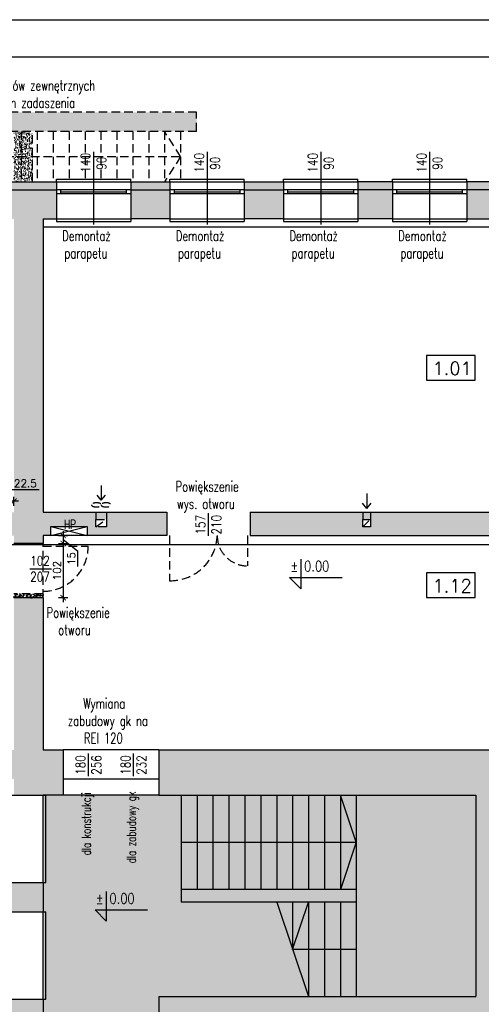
# Model space of a CAD drawing. Header units: millimetres. Extents: x 31969 to 285678, y -69766 to -1123.
# Tile 5 of 102: x 140884 to 141753, y -14344 to -12488. Entities that reach past the tile are written whole.
import ezdxf
from ezdxf.enums import TextEntityAlignment as Align
from ezdxf.lldxf.tags import DXFTag

# ---------------------------------------------------------------- set-up
doc = ezdxf.new("R2010")
doc.units = ezdxf.units.MM
doc.linetypes.add('KRE_16_8', pattern=[24, 16, -8])
for name, color, linetype in [('a-biblioteka', 251, 'Continuous'), ('a-izolacja 1', 3, 'Continuous'), ('a-koty', 1, 'Continuous'), ('a-opis 1', 3, 'Continuous'), ('a-opis 2', 1, 'Continuous'), ('a-opis 3', 15, 'Continuous'), ('a-opis stolarki 1', 3, 'Continuous'), ('a-schody', 3, 'Continuous'), ('a-stolarka okienna', 3, 'Continuous'), ('a-szkło', 4, 'Continuous'), ('a-szraf', 252, 'Continuous'), ('a-wentylacja', 3, 'Continuous'), ('a-wyburzenia i rozbiórki', 152, 'KRE_16_8'), ('a-wymiary', 11, 'Continuous'), ('a-ściany istniejące murowane', 6, 'Continuous')]:
    doc.layers.add(name, color=color, linetype=linetype)
doc.styles.add('MAREK', font='simplex.shx')
doc.styles.add('RS01507', font='romans.shx', dxfattribs={"width": 0.7, "height": 0.15})
doc.styles.add('WYMIAR', font='romans.shx', dxfattribs={"width": 0.8})
tags = doc.linetypes.add('DASHED', pattern=[0.75, 0.5, -0.25]).pattern_tags.tags
tags[6:7] = [DXFTag(74, 4), DXFTag(75, 0), DXFTag(340, '0'), DXFTag(46, 1.0), DXFTag(50, 0.0), DXFTag(44, 0.0), DXFTag(45, 0.0)]
tags[4:5] = [DXFTag(74, 4), DXFTag(75, 0), DXFTag(340, '0'), DXFTag(46, 1.0), DXFTag(50, 0.0), DXFTag(44, 0.0), DXFTag(45, 0.0)]
doc.dimstyles.new('MAREK', dxfattribs={"dimscale": 0.85, "dimtxt": 17, "dimasz": 12, "dimexe": 10, "dimexo": 0.625, "dimgap": 5, "dimtad": 1, "dimdec": 1, "dimdsep": 46, "dimtxsty": 'MAREK', "dimblk1": 'ARCHTICK', "dimblk2": 'ARCHTICK', "dimsah": 1, "dimcen": 2.5, "dimdle": 10, "dimadec": 0, "dimazin": 0, "dimtfac": 1, "dimtdec": 1, "dimtmove": 1, "dimatfit": 3, "dimldrblk": 'ARCHTICK', "dimfxl": 0, "dimtolj": 1, "dimtzin": 0, "dimarcsym": 0})

# ---------------------------------------------------------------- blocks, each defined once
blk = doc.blocks.new('_ARCHTICK')
at = {"color": 0, "linetype": 'ByBlock', "const_width": 0.15}
blk.add_lwpolyline([(-0.5, -0.5), (0.5, 0.5)], dxfattribs=at)
blk = doc.blocks.new('*D56')
at = {"layer": 'a-wymiary', "color": 0, "lineweight": -2, "ltscale": 100}
for p, q in [((140965.9, -13452.1), (140965.9, -13484.1)), ((140957.4, -13460.6), (140974.4, -13460.6)), ((140965.9, -13468.1), (140993, -13489.4)), ((140957.4, -13475.6), (140974.4, -13475.6)), ((140993, -13489.4), (140993, -13518.6))]:
    blk.add_line(p, q, dxfattribs=at)
at = {"layer": 'DEFPOINTS', "color": 0, "ltscale": 100}
for p in [(140928.1, -13460.6), (140928.1, -13475.6), (140965.9, -13475.6)]:
    blk.add_point(p, dxfattribs=at)
at = {"layer": 'a-wymiary', "color": 0, "lineweight": -2, "ltscale": 100, "xscale": 10.2, "yscale": 10.2, "zscale": 10.2}
for p, rotation in [((140965.9, -13460.6), 90), ((140965.9, -13475.6), 270)]:
    blk.add_blockref('_ARCHTICK', p, dxfattribs=dict(at, rotation=rotation))
at = {"layer": 'a-wymiary', "color": 0, "ltscale": 100, "insert": (140981.5, -13504), "char_height": 14.45, "attachment_point": 5, "rotation": 90, "style": 'MAREK'}
blk.add_mtext('\\A1;15', dxfattribs=at)
blk = doc.blocks.new('*D57')
at = {"layer": 'a-wymiary', "color": 0, "lineweight": -2, "ltscale": 100}
for p, q in [((140965.9, -13467.1), (140965.9, -13586.1)), ((140957.4, -13475.6), (140974.4, -13475.6)), ((140957.4, -13577.6), (140974.4, -13577.6))]:
    blk.add_line(p, q, dxfattribs=at)
at = {"layer": 'DEFPOINTS', "color": 0, "ltscale": 100}
for p in [(140928.1, -13475.6), (140928.1, -13577.6), (140965.9, -13577.6)]:
    blk.add_point(p, dxfattribs=at)
at = {"layer": 'a-wymiary', "color": 0, "lineweight": -2, "ltscale": 100, "xscale": 10.2, "yscale": 10.2, "zscale": 10.2}
for p, rotation in [((140965.9, -13475.6), 90), ((140965.9, -13577.6), 270)]:
    blk.add_blockref('_ARCHTICK', p, dxfattribs=dict(at, rotation=rotation))
at = {"layer": 'a-wymiary', "color": 0, "ltscale": 100, "insert": (140954.4, -13526.6), "char_height": 14.45, "attachment_point": 5, "rotation": 90, "style": 'MAREK'}
blk.add_mtext('\\A1;102', dxfattribs=at)
blk = doc.blocks.new('*D136')
at = {"layer": 'a-wymiary', "color": 0, "lineweight": -2, "ltscale": 100}
for p, q in [((140861.8, -13395.9), (140868.5, -13373.8)), ((140868.5, -13373.8), (140921, -13373.8)), ((140881.6, -13395.9), (140842.1, -13395.9)), ((140850.6, -13404.4), (140850.6, -13387.4)), ((140873.1, -13404.4), (140873.1, -13387.4))]:
    blk.add_line(p, q, dxfattribs=at)
at = {"layer": 'DEFPOINTS', "color": 0, "ltscale": 100}
for p in [(140850.6, -13395.9), (140850.6, -13416.6), (140873.1, -13416.6)]:
    blk.add_point(p, dxfattribs=at)
at = {"layer": 'a-wymiary', "color": 0, "lineweight": -2, "ltscale": 100, "xscale": 10.2, "yscale": 10.2, "zscale": 10.2, "rotation": 180}
blk.add_blockref('_ARCHTICK', (140850.6, -13395.9), dxfattribs=at)
at = {"layer": 'a-wymiary', "color": 0, "lineweight": -2, "ltscale": 100, "xscale": 10.2, "yscale": 10.2, "zscale": 10.2}
blk.add_blockref('_ARCHTICK', (140873.1, -13395.9), dxfattribs=at)
at = {"layer": 'a-wymiary', "color": 0, "ltscale": 100, "insert": (140894.7, -13362.3), "char_height": 14.45, "attachment_point": 5, "style": 'MAREK'}
blk.add_mtext('\\A1;22.5', dxfattribs=at)

msp = doc.modelspace()

# ---------------------------------------------------------------- hatches: boundary and pattern name
at = {"layer": 'a-szraf', "ltscale": 0.9}
h = msp.add_hatch(color=254, dxfattribs=at)
h.dxf.hatch_style = 1
h.paths.add_polyline_path([(142048.07, -12808.63), (141974.07, -12808.63), (141974.07, -12863.63), (142048.07, -12863.63)])
h.paths.add_polyline_path([(142048.07, -12793.63), (141974.07, -12793.63), (141974.07, -12808.63), (142048.07, -12808.63)])
h.paths.add_polyline_path([(141834.07, -12793.63), (141726.07, -12793.63), (141726.07, -12808.63), (141834.07, -12808.63)])
h.paths.add_polyline_path([(141834.07, -12808.63), (141726.07, -12808.63), (141726.07, -12863.63), (141834.07, -12863.63)])
h.paths.add_polyline_path([(141586.07, -12808.63), (141521.07, -12808.63), (141521.07, -12863.63), (141586.07, -12863.63)])
h.paths.add_polyline_path([(141586.07, -12793.63), (141521.07, -12793.63), (141521.07, -12808.63), (141586.07, -12808.63)])
h.paths.add_polyline_path([(141381.07, -12793.63), (141307.07, -12793.63), (141307.07, -12808.63), (141381.07, -12808.63)])
h.paths.add_polyline_path([(141381.07, -12808.63), (141307.07, -12808.63), (141307.07, -12863.63), (141381.07, -12863.63)])
h.paths.add_polyline_path([(141167.07, -12808.63), (141093.07, -12808.63), (141093.07, -12863.63), (141167.07, -12863.63)])
h.paths.add_polyline_path([(141167.07, -12793.63), (141093.07, -12793.63), (141093.07, -12808.63), (141167.07, -12808.63)])
h.paths.add_polyline_path([(140928.07, -12863.63), (140953.07, -12863.63), (140953.07, -12808.63), (140848.07, -12808.63), (140848.07, -12863.63), (140873.07, -12863.63), (140873.07, -13416.63), (140850.57, -13416.63), (140850.57, -13460.63), (140873.07, -13460.63), (140873.07, -13475.63), (140928.07, -13475.63), (140928.07, -13460.63), (140942.98, -13460.63), (140942.98, -13443.76), (141011.24, -13443.76), (141011.24, -13460.63), (141161.07, -13460.63), (141161.07, -13416.63), (141047.57, -13416.63), (141047.57, -13430.13), (141047.57, -13444.13), (141027.57, -13444.13), (141027.57, -13430.13), (141027.57, -13416.63), (140928.07, -13416.63)])
h.paths.add_polyline_path([(140953.07, -12793.63), (140848.07, -12793.63), (140848.07, -12808.63), (140953.07, -12808.63)])
h.paths.add_polyline_path([(141530.57, -13430.13), (141530.57, -13416.63), (141318.07, -13416.63), (141318.07, -13460.63), (141986.07, -13460.63), (141986.07, -13470.63), (142001.07, -13470.63), (142001.07, -13460.63), (142127.07, -13460.63), (142127.07, -13416.63), (141914.57, -13416.63), (141914.57, -13430.13), (141914.57, -13444.13), (141900.57, -13444.13), (141900.57, -13430.13), (141900.57, -13416.63), (141544.57, -13416.63), (141544.57, -13430.13), (141544.57, -13444.13), (141530.57, -13444.13)])
h.paths.add_polyline_path([(142027.07, -13634.63), (142066.06, -13634.63), (142066.06, -13619.63), (141986.07, -13619.63), (141986.07, -13762.63), (142027.07, -13762.63), (142027.07, -13691.13), (142013.57, -13691.13), (141999.57, -13691.13), (141999.57, -13677.13), (142013.57, -13677.13), (142027.07, -13677.13)])
h.paths.add_polyline_path([(141047.57, -13416.63), (141027.57, -13416.63), (141027.57, -13430.13), (141047.57, -13430.13)], flags=17)
h.paths.add_polyline_path([(141544.57, -13416.63), (141530.57, -13416.63), (141530.57, -13430.13), (141544.57, -13430.13)], flags=17)
h.paths.add_polyline_path([(141914.57, -13416.63), (141900.57, -13416.63), (141900.57, -13430.13), (141914.57, -13430.13)], flags=17)
h.paths.add_polyline_path([(142322.57, -13430.13), (142322.57, -13416.63), (142237.07, -13416.63), (142237.07, -13460.63), (142359.56, -13460.63), (142359.56, -13416.63), (142342.57, -13416.63), (142342.57, -13430.13), (142342.57, -13444.13), (142322.57, -13444.13)])
h.paths.add_polyline_path([(142342.57, -13416.63), (142322.57, -13416.63), (142322.57, -13430.13), (142342.57, -13430.13)], flags=17)
h.paths.add_polyline_path([(142027.07, -13677.13), (142013.57, -13677.13), (142013.57, -13691.13), (142027.07, -13691.13)], flags=17)
h.paths.add_polyline_path([(142085.07, -13623.53), (142066.06, -13619.63), (142066.06, -13634.63), (142085.07, -13630.72)])
h.paths.add_polyline_path([(142085.07, -13619.63), (142066.06, -13619.63), (142085.07, -13623.53)], flags=17)
h.paths.add_polyline_path([(142085.07, -13630.72), (142066.06, -13634.63), (142085.07, -13634.63)], flags=17)
h.paths.add_polyline_path([(140965.88, -13452.2), (140994.96, -13452.2), (140994.96, -13426.54), (140965.88, -13426.54)], flags=25)
h = msp.add_hatch(color=254, dxfattribs=at)
h.dxf.hatch_style = 1
h.paths.add_polyline_path([(141831.07, -13864.63), (141146.07, -13864.63), (141146.07, -13949.63), (141743.07, -13949.63), (141743.07, -14329.63), (141146.07, -14329.63), (141146.07, -14592.13), (141181.07, -14592.13), (141181.07, -14353.63), (141743.07, -14353.63), (141743.07, -14404.63), (141798.07, -14404.63), (141798.07, -13919.63), (141831.07, -13919.63)])
h.paths.add_polyline_path([(141798.07, -14544.63), (141743.07, -14544.63), (141743.07, -14592.13), (141798.07, -14592.13)])
h.paths.add_polyline_path([(141813.07, -14544.63), (141798.07, -14544.63), (141798.07, -14592.13), (141813.07, -14592.13)])
h.paths.add_polyline_path([(141813.07, -14334.63), (141798.07, -14334.63), (141798.07, -14404.63), (141813.07, -14404.63)], flags=17)
h.paths.add_polyline_path([(140928.07, -14114.63), (140873.07, -14114.63), (140873.07, -14169.63), (140928.07, -14169.63)])
h.paths.add_polyline_path([(140873.07, -14114.63), (140858.07, -14114.63), (140858.07, -14169.63), (140873.07, -14169.63)])
h.paths.add_polyline_path([(140928.07, -14334.63), (140873.07, -14334.63), (140873.07, -14389.63), (140928.07, -14389.63)])
h.paths.add_polyline_path([(140873.07, -14334.63), (140858.07, -14334.63), (140858.07, -14389.63), (140873.07, -14389.63)])
h.paths.add_polyline_path([(140928.07, -14554.63), (140873.07, -14554.63), (140873.07, -14592.13), (140928.07, -14592.13)])
h.paths.add_polyline_path([(140873.07, -14554.63), (140858.07, -14554.63), (140858.07, -14592.13), (140873.07, -14592.13)])
h.paths.add_polyline_path([(140928.07, -13577.63), (140873.07, -13577.63), (140873.07, -13864.63), (140853.07, -13864.63), (140853.07, -13919.63), (140873.07, -13919.63), (140873.07, -13949.63), (140928.07, -13949.63), (140933.07, -13949.63), (140966.07, -13949.63), (140966.07, -13864.63), (140928.07, -13864.63)])
h.paths.add_polyline_path([(140708.07, -13637.63), (140693.07, -13637.63), (140693.07, -13606.63), (140668.07, -13606.63), (140668.07, -13658.13), (140681.58, -13658.13), (140694.57, -13658.13), (140694.57, -13672.13), (140680.57, -13672.13), (140668.07, -13672.13), (140668.07, -13737.63), (140708.07, -13737.63)])
h.paths.add_polyline_path([(140458.07, -13591.63), (140393.07, -13591.63), (140393.07, -13606.63), (140443.07, -13606.63), (140443.07, -13864.63), (140383.07, -13864.63), (140383.07, -13919.63), (140478.07, -13919.63), (140478.07, -13864.63), (140458.07, -13864.63)])
h.paths.add_polyline_path([(140680.57, -13658.13), (140668.07, -13658.13), (140668.07, -13672.13), (140680.57, -13672.13)], flags=17)
h.paths.add_polyline_path([(140713.07, -13864.63), (140675.88, -13864.63), (140675.88, -13919.63), (140713.07, -13919.63)])
h.paths.add_polyline_path([(140675.88, -13864.63), (140655.88, -13864.63), (140655.88, -13919.63), (140675.88, -13919.63)])
h.paths.add_polyline_path([(140655.88, -13864.63), (140618.07, -13864.63), (140618.07, -13919.63), (140655.88, -13919.63)])
h.paths.add_polyline_path([(140458.07, -13919.63), (140383.07, -13919.63), (140383.07, -13934.63), (140458.07, -13934.63)])
at = {"layer": 'a-szraf', "ltscale": 30}
h = msp.add_hatch(dxfattribs=at)
h.set_pattern_fill('DOTS', color=256, scale=3)
h.set_pattern_definition([(0, (0, -6601.763), (2.38125, 4.7625), [0, -4.7625])])
h.paths.add_polyline_path([(141743.07, -14353.63), (141181.07, -14353.63), (141181.07, -14592.13), (141743.07, -14592.13)])
h.paths.add_polyline_path([(141743.07, -13949.63), (140928.07, -13949.63), (140928.07, -14329.63), (141146.07, -14329.63), (141743.07, -14329.63)])
h.paths.add_polyline_path([(141146.07, -14329.63), (140928.07, -14329.63), (140928.07, -14592.13), (141146.07, -14592.13)])
at = {"layer": 'a-wyburzenia i rozbiórki'}
h = msp.add_hatch(dxfattribs=at)
h.set_pattern_fill('AR-CONC', color=256, scale=0.05, style=0)
h.paths.add_polyline_path([(140634.07, -12662.63), (140634.07, -12793.63), (140670.07, -12793.63), (140670.07, -12698.63), (141217.07, -12698.63), (141217.07, -12662.63)])
h = msp.add_hatch(dxfattribs=at)
h.set_pattern_fill('AR-CONC', color=256, scale=0.05, style=0)
h.paths.add_polyline_path([(140887.07, -12746.13), (140873.07, -12746.13), (140873.07, -12793.63), (140887.07, -12793.63)])
h.paths.add_polyline_path([(140887.07, -12698.63), (140873.07, -12698.63), (140873.07, -12746.13), (140887.07, -12746.13)])
h.paths.add_polyline_path([(140908.07, -12698.63), (140887.07, -12698.63), (140887.07, -12746.13), (140908.07, -12746.13)])
h.paths.add_polyline_path([(140908.07, -12746.13), (140887.07, -12746.13), (140887.07, -12793.63), (140908.07, -12793.63)])
h = msp.add_hatch(dxfattribs=at)
h.set_pattern_fill('AR-CONC', color=256, scale=0.05, style=0)
h.paths.add_polyline_path([(140928.07, -13570.63), (140873.07, -13570.63), (140873.07, -13577.63), (140928.07, -13577.63)])

# ---------------------------------------------------------------- linework, layer by layer
at = {"layer": 'a-biblioteka', "ltscale": 0.5}
for p, q in [((140942.98, -13443.76), (141011.24, -13460.63)), ((140942.98, -13460.63), (141011.24, -13443.76))]:
    msp.add_line(p, q, dxfattribs=at)
msp.add_lwpolyline([(141011.24, -13460.63), (140942.98, -13460.63), (140942.98, -13443.76), (141011.24, -13443.76)], close=True, dxfattribs=at)
at = {"layer": 'a-izolacja 1'}
for p, q in [((140848.07, -12808.63), (140953.07, -12808.63)), ((141093.07, -12808.63), (141167.07, -12808.63)), ((141307.07, -12808.63), (141381.07, -12808.63)), ((141586.07, -12808.63), (141521.07, -12808.63)), ((141834.07, -12808.63), (141726.07, -12808.63))]:
    msp.add_line(p, q, dxfattribs=at)
at = {"layer": 'a-koty'}
for points in [[(141413.73, -13505.19), (141413.73, -13561.06), (141392.51, -13539.84), (141491.16, -13539.84)], [(141047.1, -14131.68), (141047.1, -14187.55), (141025.88, -14166.32), (141124.53, -14166.32)]]:
    msp.add_lwpolyline(points, dxfattribs=at)
at = {"layer": 'a-opis 2', "ltscale": 2}
for points in [[(144061.38, -15458.17), (139861.38, -15458.17), (139861.38, -12488.17), (144061.38, -12488.17)], [(140111.38, -12558.17), (143991.38, -12558.17), (143991.38, -15388.17), (140111.38, -15388.17)]]:
    msp.add_lwpolyline(points, close=True, dxfattribs=at)
at = {"layer": 'a-opis 3'}
for points in [[(141741.97, -13121.26), (141650.05, -13121.26), (141650.05, -13167.49), (141741.97, -13167.49)], [(141741.97, -13531.07), (141650.05, -13531.07), (141650.05, -13577.31), (141741.97, -13577.31)]]:
    msp.add_lwpolyline(points, close=True, dxfattribs=at)
at = {"layer": 'a-opis stolarki 1'}
for p, q in [((141023.07, -12737.42), (141023.07, -12874.54)), ((141237.07, -12737.42), (141237.07, -12874.54)), ((141451.07, -12737.42), (141451.07, -12874.54)), ((141656.07, -12737.42), (141656.07, -12874.54)), ((141239.57, -13459.29), (141239.57, -13418.25)), ((141239.57, -13461.29), (141239.57, -13420.25)), ((140903.19, -13523.13), (140944.24, -13523.13)), ((141013.57, -13912.14), (141013.57, -13871.09)), ((141013.57, -13914.14), (141013.57, -13873.09)), ((141098.57, -13912.14), (141098.57, -13871.09)), ((141098.57, -13914.14), (141098.57, -13873.09))]:
    msp.add_line(p, q, dxfattribs=at)
at = {"layer": 'a-schody'}
for p, q in [((141188.07, -13949.63), (141188.07, -14127.63)), ((141218.07, -13949.63), (141218.07, -14127.63)), ((141248.07, -13949.63), (141248.07, -14127.63)), ((141278.07, -13949.63), (141278.07, -14127.63)), ((141308.07, -13949.63), (141308.07, -14127.63)), ((141338.07, -13949.63), (141338.07, -14127.63)), ((141368.07, -13949.63), (141368.07, -14127.63)), ((141398.07, -13949.63), (141398.07, -14127.63)), ((141428.07, -13949.63), (141428.07, -14127.63)), ((141458.07, -13949.63), (141458.07, -14127.63)), ((141488.07, -13949.63), (141488.07, -14127.63)), ((141518.07, -14038.63), (141488.07, -13949.63)), ((141518.07, -13949.63), (141518.07, -14127.63)), ((141188.07, -14038.63), (141518.07, -14038.63)), ((141518.07, -14038.63), (141488.07, -14127.63)), ((141518.07, -14127.63), (141188.07, -14127.63)), ((141188.07, -14127.63), (141188.07, -14151.63)), ((141518.07, -14127.63), (141518.07, -14151.63)), ((141518.07, -14151.63), (141188.07, -14151.63)), ((141368.07, -14151.63), (141428.07, -14329.63)), ((141398.07, -14151.63), (141398.07, -14240.63)), ((141398.07, -14240.63), (141428.07, -14151.63)), ((141428.07, -14151.63), (141428.07, -14329.63)), ((141458.07, -14151.63), (141458.07, -14329.63)), ((141488.07, -14151.63), (141488.07, -14329.63)), ((141518.07, -14151.63), (141518.07, -14329.63)), ((141518.07, -14240.63), (141398.07, -14240.63))]:
    msp.add_line(p, q, dxfattribs=at)
at = {"layer": 'a-stolarka okienna', "ltscale": 40}
for p, q in [((140953.07, -12793.63), (140953.07, -12788.63)), ((140953.07, -12788.63), (141093.07, -12788.63)), ((141093.07, -12793.63), (141093.07, -12788.63)), ((141167.07, -12793.63), (141167.07, -12788.63)), ((141167.07, -12788.63), (141307.07, -12788.63)), ((141307.07, -12793.63), (141307.07, -12788.63)), ((141381.07, -12793.63), (141381.07, -12788.63)), ((141381.07, -12788.63), (141521.07, -12788.63)), ((141521.07, -12793.63), (141521.07, -12788.63)), ((141586.07, -12793.63), (141586.07, -12788.63)), ((141586.07, -12788.63), (141726.07, -12788.63)), ((141726.07, -12793.63), (141726.07, -12788.63)), ((140953.07, -12863.63), (140953.07, -12868.63)), ((140953.07, -12868.63), (141093.07, -12868.63)), ((141093.07, -12863.63), (141093.07, -12868.63)), ((141167.07, -12863.63), (141167.07, -12868.63)), ((141167.07, -12868.63), (141307.07, -12868.63)), ((141307.07, -12863.63), (141307.07, -12868.63)), ((141381.07, -12863.63), (141381.07, -12868.63)), ((141381.07, -12868.63), (141521.07, -12868.63)), ((141521.07, -12863.63), (141521.07, -12868.63)), ((141586.07, -12863.63), (141586.07, -12868.63)), ((141586.07, -12868.63), (141726.07, -12868.63)), ((141726.07, -12863.63), (141726.07, -12868.63)), ((140928.07, -13949.63), (140933.07, -13949.63)), ((140933.07, -14114.63), (140933.07, -13949.63)), ((140928.07, -14114.63), (140933.07, -14114.63)), ((140928.07, -14169.63), (140933.07, -14169.63)), ((140933.07, -14334.63), (140933.07, -14169.63)), ((140928.07, -14334.63), (140933.07, -14334.63))]:
    msp.add_line(p, q, dxfattribs=at)
at = {"layer": 'a-stolarka okienna', "linetype": 'DASHED', "lineweight": 25, "ltscale": 20}
for p, q in [((140953.07, -12793.63), (141093.07, -12793.63)), ((141167.07, -12793.63), (141307.07, -12793.63)), ((141381.07, -12793.63), (141521.07, -12793.63)), ((141586.07, -12793.63), (141726.07, -12793.63)), ((140953.07, -12863.63), (141093.07, -12863.63)), ((141167.07, -12863.63), (141307.07, -12863.63)), ((141381.07, -12863.63), (141521.07, -12863.63)), ((141586.07, -12863.63), (141726.07, -12863.63)), ((140928.07, -14114.63), (140928.07, -13949.63)), ((140928.07, -14334.63), (140928.07, -14169.63))]:
    msp.add_line(p, q, dxfattribs=at)
at = {"layer": 'a-stolarka okienna'}
for p, q in [((141093.07, -12808.63), (140953.07, -12808.63)), ((141093.07, -12816.63), (140953.3, -12816.63)), ((140961.3, -12816.63), (140961.3, -12808.63)), ((141085.3, -12816.63), (141085.3, -12808.63)), ((141307.07, -12808.63), (141167.07, -12808.63)), ((141307.07, -12816.63), (141167.3, -12816.63)), ((141175.3, -12816.63), (141175.3, -12808.63)), ((141299.3, -12816.63), (141299.3, -12808.63)), ((141521.07, -12808.63), (141381.07, -12808.63)), ((141521.07, -12816.63), (141381.3, -12816.63)), ((141389.3, -12816.63), (141389.3, -12808.63)), ((141513.3, -12816.63), (141513.3, -12808.63)), ((141726.07, -12808.63), (141586.07, -12808.63)), ((141726.07, -12816.63), (141586.3, -12816.63)), ((141594.3, -12816.63), (141594.3, -12808.63)), ((141718.3, -12816.63), (141718.3, -12808.63))]:
    msp.add_line(p, q, dxfattribs=at)
at = {"layer": 'a-stolarka okienna', "linetype": 'DASHED', "lineweight": 25, "ltscale": 40}
for p, q in [((140928.07, -12878.63), (143121.07, -12878.63)), ((143522.33, -13478.08), (140656.09, -13478.08)), ((141146.07, -13864.63), (140966.07, -13864.63)), ((141146.07, -13919.63), (140966.07, -13919.63)), ((141146.07, -13949.63), (140966.07, -13949.63))]:
    msp.add_line(p, q, dxfattribs=at)
at = {"layer": 'a-szkło', "ltscale": 2}
for p, q in [((140961.3, -12812.63), (141085.3, -12812.63)), ((141175.3, -12812.63), (141299.3, -12812.63)), ((141389.3, -12812.63), (141513.3, -12812.63)), ((141594.3, -12812.63), (141718.3, -12812.63))]:
    msp.add_line(p, q, dxfattribs=at)
at = {"layer": 'a-wentylacja', "linetype": 'DASHED', "ltscale": 0.009}
for p, q in [((141037.8, -13365.9), (141037.8, -13394.02)), ((141537.8, -13381.26), (141537.8, -13409.38)), ((141037.8, -13394.02), (141029.65, -13384.27)), ((141037.8, -13394.02), (141045.95, -13384.27)), ((141537.8, -13409.38), (141529.65, -13399.63)), ((141537.8, -13409.38), (141545.95, -13399.63))]:
    msp.add_line(p, q, dxfattribs=at)
at = {"layer": 'a-wentylacja', "linetype": 'KRE_16_8'}
for p, q in [((141027.57, -13416.63), (141027.57, -13430.13)), ((141047.57, -13416.63), (141047.57, -13430.13)), ((141530.57, -13416.63), (141530.57, -13430.13)), ((141544.57, -13416.63), (141544.57, -13430.13)), ((141027.57, -13444.13), (141047.57, -13430.13)), ((141530.57, -13444.13), (141544.57, -13430.13))]:
    msp.add_line(p, q, dxfattribs=at)
for points in [[(141027.57, -13444.13), (141027.57, -13430.13), (141047.57, -13430.13), (141047.57, -13444.13)], [(141530.57, -13444.13), (141530.57, -13430.13), (141544.57, -13430.13), (141544.57, -13444.13)]]:
    msp.add_lwpolyline(points, close=True, dxfattribs=at)
at = {"layer": 'a-wyburzenia i rozbiórki'}
for p, q in [((141217.07, -12662.63), (140634.07, -12662.63)), ((141217.07, -12698.63), (141217.07, -12662.63)), ((141217.07, -12698.63), (140670.07, -12698.63)), ((140887.07, -12698.63), (140887.07, -12793.63)), ((140908.07, -12793.63), (140908.07, -12698.63)), ((140917.07, -12698.63), (140917.07, -12793.63)), ((140947.07, -12698.63), (140947.07, -12793.63)), ((140977.07, -12698.63), (140977.07, -12793.63)), ((141007.07, -12698.63), (141007.07, -12793.63)), ((141037.07, -12698.63), (141037.07, -12793.63)), ((141067.07, -12698.63), (141067.07, -12793.63)), ((141097.07, -12698.63), (141097.07, -12793.63)), ((141127.07, -12698.63), (141127.07, -12793.63)), ((141157.07, -12698.63), (141157.07, -12793.63)), ((141187.07, -12746.13), (141157.07, -12698.63)), ((141187.07, -12698.63), (141187.07, -12793.63)), ((140857.07, -12746.13), (141187.07, -12746.13)), ((141187.07, -12746.13), (141157.07, -12793.63)), ((141166.07, -13460.63), (141166.07, -13545.6)), ((141313.07, -13460.63), (141313.07, -13517.63)), ((140928.07, -13577.63), (140928.07, -13475.63)), ((140928.07, -13480.63), (141013.07, -13480.63)), ((140928.07, -13570.63), (140873.07, -13570.63))]:
    msp.add_line(p, q, dxfattribs=at)
for centre, radius, start, end in [((141168.07, -13457.57), 88.05, 268.69849, 358.01306), ((141313.07, -13460.63), 57, 180, 270), ((140928.07, -13480.63), 85, 270, 0)]:
    msp.add_arc(centre, radius, start, end, dxfattribs=at)
at = {"layer": 'a-wyburzenia i rozbiórki', "extrusion": (0, 0, -1)}
for centre in [(141028.74, -13402.78), (141046.76, -13402.78)]:
    msp.add_ellipse(centre, major_axis=(-9.4, 0), ratio=0.4166685, dxfattribs=at)
at = {"layer": 'a-ściany istniejące murowane'}
for p, q in [((140848.07, -12793.63), (140953.07, -12793.63)), ((140953.07, -12793.63), (140953.07, -12863.63)), ((141093.07, -12793.63), (141093.07, -12863.63)), ((141093.07, -12793.63), (141167.07, -12793.63)), ((141167.07, -12793.63), (141167.07, -12863.63)), ((141307.07, -12793.63), (141307.07, -12863.63)), ((141307.07, -12793.63), (141381.07, -12793.63)), ((141381.07, -12793.63), (141381.07, -12863.63)), ((141521.07, -12793.63), (141521.07, -12863.63)), ((141586.07, -12793.63), (141521.07, -12793.63)), ((141586.07, -12793.63), (141586.07, -12863.63)), ((141726.07, -12793.63), (141726.07, -12863.63)), ((141834.07, -12793.63), (141726.07, -12793.63)), ((140928.07, -12863.63), (140953.07, -12863.63)), ((140928.07, -12863.63), (140928.07, -13416.63)), ((141167.07, -12863.63), (141093.07, -12863.63)), ((141381.07, -12863.63), (141307.07, -12863.63)), ((141586.07, -12863.63), (141521.07, -12863.63)), ((141726.07, -12863.63), (141834.07, -12863.63)), ((140928.07, -13416.63), (141161.07, -13416.63)), ((141161.07, -13416.63), (141161.07, -13460.63)), ((141318.07, -13416.63), (141318.07, -13460.63)), ((141318.07, -13416.63), (142127.07, -13416.63)), ((140928.07, -13460.63), (140928.07, -13475.63)), ((141161.07, -13460.63), (140928.07, -13460.63)), ((141318.07, -13460.63), (141986.07, -13460.63)), ((140928.07, -13475.63), (140873.07, -13475.63)), ((140928.07, -13577.63), (140873.07, -13577.63)), ((140928.07, -13577.63), (140928.07, -13864.63)), ((140928.07, -13864.63), (140966.07, -13864.63)), ((140966.07, -13864.63), (140966.07, -13949.63)), ((141146.07, -13864.63), (141831.07, -13864.63)), ((141146.07, -13864.63), (141146.07, -13949.63)), ((140858.07, -13949.63), (140928.07, -13949.63)), ((140966.07, -13949.63), (140928.07, -13949.63)), ((141146.07, -13949.63), (141743.07, -13949.63)), ((141743.07, -13949.63), (141743.07, -14329.63)), ((140858.07, -14114.63), (140928.07, -14114.63)), ((140928.07, -14114.63), (140928.07, -14169.63)), ((140858.07, -14169.63), (140928.07, -14169.63)), ((140858.07, -14334.63), (140928.07, -14334.63)), ((140928.07, -14334.63), (140928.07, -14389.63)), ((141146.07, -14329.63), (141743.07, -14329.63)), ((141146.07, -14329.63), (141146.07, -14592.13))]:
    msp.add_line(p, q, dxfattribs=at)

# ---------------------------------------------------------------- texts
at = {"layer": 'a-koty', "char_height": 19.8, "width": 462.9754, "attachment_point": 1, "style": 'WYMIAR'}
for insert in [(141393.94, -13508.33), (141027.31, -14134.82)]:
    msp.add_mtext('%%P 0.00', dxfattribs=dict(at, insert=insert))
at = {"layer": 'a-opis 1', "ltscale": 40, "style": 'RS01507', "width": 0.7}
msp.add_text('HP', height=17.103, dxfattribs=at).set_placement((140967.88, -13439.37), align=Align.MIDDLE_LEFT)
for s, p in [('dla konstrukcji', (141009.32, -14063.38)), ('dla zabudowy gk', (141094.32, -14078.39))]:
    msp.add_text(s, height=17.1027, rotation=90, dxfattribs=at).set_placement(p, align=Align.MIDDLE_LEFT)
at = {"layer": 'a-opis 2', "ltscale": 40, "char_height": 19.613, "attachment_point": 7, "style": 'RS01507'}
for s, width, insert in [('{\\W0.172076; }Rozbiórka schodów zewnętrznych \\P{\\W1.72207; }i demontaż ich zadaszenia', 351.2848, (140714.54, -12654.6)), ('{\\W0.520224; }Powiększenie\\P{\\W0.720224; }wys. otworu', 147.8908, (141170.68, -13417.02)), ('{\\W0.520224; }Powiększenie\\P{\\W2.15355; }otworu', 147.8908, (140927.73, -13648.27)), ('{\\W2.33694; }Wymiana \\P{\\W0.170282; }zabudowy gk na \\P{\\W2.45361; }REI 120', 176.005, (140972.14, -13852.22))]:
    msp.add_mtext_dynamic_manual_height_columns(s, width=width, gutter_width=12.5, heights=[0], dxfattribs=dict(at, insert=insert))
at = {"layer": 'a-opis 2', "ltscale": 40, "char_height": 19.613, "width": 168.9019, "attachment_point": 7, "style": 'RS01507'}
for insert in [(140939.45, -12944.56), (141153.45, -12944.56), (141367.45, -12944.56), (141572.45, -12944.56)]:
    msp.add_mtext('{\\W1.8392; }Demontaż \\P{\\W2.1392; }parapetu', dxfattribs=dict(at, insert=insert))
at = {"layer": 'a-opis 3', "style": 'MAREK'}
for s, p in [('1.01', (141661.53, -13157.79)), ('1.12', (141661.53, -13567.61))]:
    msp.add_text(s, height=24.659, dxfattribs=at).set_placement(p)
at = {"layer": 'a-opis stolarki 1', "char_height": 18, "width": 35.8438, "attachment_point": 7, "rotation": 90, "style": 'WYMIAR'}
for s, insert in [('{\\W0.995659; }\\P 140\\P{\\W0.34804; }90', (141047.05, -12776.41)), ('{\\W0.995659; }\\P 140\\P{\\W0.34804; }90', (141261.05, -12776.41)), ('{\\W0.995659; }\\P 140\\P{\\W0.34804; }90', (141475.05, -12776.41)), ('{\\W0.995659; }\\P 140\\P{\\W0.34804; }90', (141680.05, -12776.41)), ('{\\W0.995659; }\\P 157\\P210', (141263.55, -13458.72)), ('{\\W0.995659; }\\P 180\\P256', (141037.56, -13911.56)), ('{\\W0.995659; }\\P 180\\P232', (141122.55, -13911.56))]:
    msp.add_mtext(s, dxfattribs=dict(at, insert=insert))
at = {"layer": 'a-opis stolarki 1', "insert": (140903.77, -13547.11), "char_height": 18, "width": 35.8438, "attachment_point": 7, "style": 'WYMIAR'}
msp.add_mtext('{\\W0.995659; }\\P 102\\P207', dxfattribs=at)

# ---------------------------------------------------------------- dimensions: what is measured, and where the dimension line sits
at = {"layer": 'a-wymiary', "ltscale": 100}
dim = msp.add_linear_dim(base=(140850.57, -13395.87), p1=(140873.07, -13416.63), p2=(140850.57, -13416.63), dimstyle='MAREK', dxfattribs=at)
dim.commit()
dim.dimension.update_dxf_attribs({"geometry": '*D136', "text_midpoint": (140872.7, -13362.3)})
dim = msp.add_linear_dim(base=(140965.86, -13475.63), p1=(140928.07, -13460.63), p2=(140928.07, -13475.63), angle=90, dimstyle='MAREK', dxfattribs=at)
dim.commit()
dim.dimension.update_dxf_attribs({"geometry": '*D56', "text_midpoint": (140992.97, -13493.66), "dimtype": 160})
dim = msp.add_linear_dim(base=(140965.86, -13577.63), p1=(140928.07, -13475.63), p2=(140928.07, -13577.63), angle=90, dimstyle='MAREK', dxfattribs=at)
dim.commit()
dim.dimension.update_dxf_attribs({"geometry": '*D57', "text_midpoint": (140954.39, -13526.63)})

doc.saveas('drawing.dxf')
